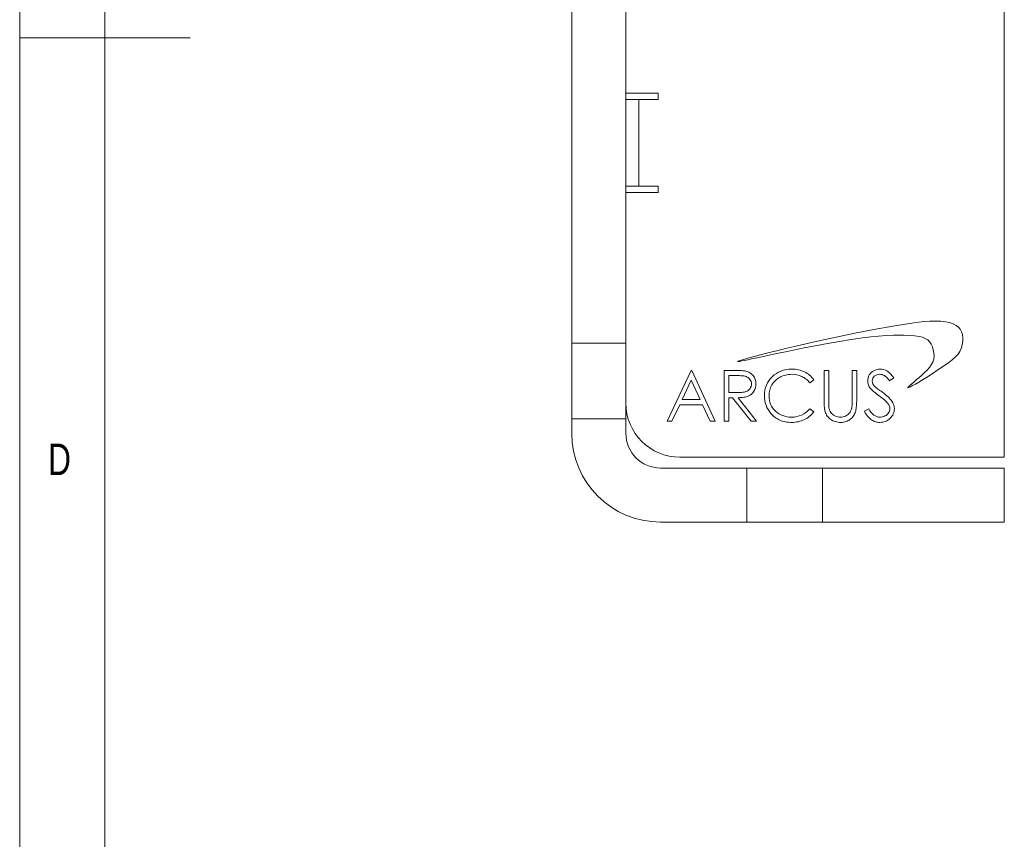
# Model space of a CAD drawing. Header units: inches. Extents: x 0.2 to 16.3, y 0.2 to 11.5.
# Tile 2 of 16: x 0.2 to 2.5, y 4 to 5.9. Entities that reach past the tile are written whole.
import ezdxf

# ---------------------------------------------------------------- set-up
doc = ezdxf.new("R2010")
doc.units = ezdxf.units.IN
doc.header["$MEASUREMENT"] = 0
doc.styles.add('SLDTEXTSTYLE0', font='TXT', dxfattribs={"width": 0.75})

msp = doc.modelspace()

# ---------------------------------------------------------------- linework, layer by layer
at = {"color": 7, "linetype": 'Continuous', "lineweight": 0}
for p, q in [((0.1969, 11.4961), (0.1969, 0.1969)), ((0.3937, 11.2992), (0.3937, 0.3937)), ((0.1969, 5.8465), (0.5906, 5.8465))]:
    msp.add_line(p, q, dxfattribs=at)
at = {"color": 7, "linetype": 'Continuous', "lineweight": 15}
for p, q in [((2.4732, 7.6767), (2.4732, 4.8767)), ((1.4732, 7.3667), (1.4732, 5.1407)), ((1.5982, 7.3667), (1.5982, 5.7037)), ((1.6732, 5.7187), (1.5982, 5.7187)), ((1.6732, 5.7037), (1.6732, 5.7187)), ((1.5982, 5.7037), (1.6282, 5.7037)), ((1.5982, 5.7037), (1.5982, 5.5037)), ((1.6282, 5.7037), (1.6282, 5.5037)), ((1.6582, 5.7037), (1.6282, 5.7037)), ((1.6582, 5.7037), (1.6732, 5.7037)), ((1.6282, 5.5037), (1.5982, 5.5037)), ((1.5982, 5.5037), (1.5982, 5.1407)), ((1.5982, 5.4887), (1.6732, 5.4887)), ((1.6282, 5.5037), (1.6582, 5.5037)), ((1.6732, 5.5037), (1.6582, 5.5037)), ((1.6732, 5.4887), (1.6732, 5.5037)), ((2.287, 5.1902), (2.264, 5.1875)), ((2.3008, 5.1912), (2.287, 5.1902)), ((2.314, 5.1916), (2.3008, 5.1912)), ((2.3262, 5.1912), (2.314, 5.1916)), ((2.3375, 5.19), (2.3262, 5.1912)), ((2.1715, 5.172), (2.1275, 5.1634)), ((2.2156, 5.1799), (2.1715, 5.172)), ((2.2401, 5.1839), (2.2156, 5.1799)), ((2.264, 5.1875), (2.2401, 5.1839)), ((2.3476, 5.1878), (2.3375, 5.19)), ((2.3564, 5.1845), (2.3476, 5.1878)), ((2.3622, 5.1813), (2.3564, 5.1845)), ((2.3672, 5.1772), (2.3622, 5.1813)), ((2.3712, 5.1724), (2.3672, 5.1772)), ((2.3743, 5.1668), (2.3712, 5.1724)), ((2.059, 5.149), (2.0346, 5.1436)), ((2.0843, 5.1545), (2.059, 5.149)), ((2.1275, 5.1634), (2.0843, 5.1545)), ((2.092, 5.1445), (2.1192, 5.1489)), ((2.1192, 5.1489), (2.1451, 5.1526)), ((2.1451, 5.1526), (2.1644, 5.1549)), ((2.1644, 5.1549), (2.1825, 5.1567)), ((2.1825, 5.1567), (2.2, 5.1579)), ((2.2, 5.1579), (2.2171, 5.1585)), ((2.2171, 5.1585), (2.2288, 5.1587)), ((2.2288, 5.1587), (2.2408, 5.1585)), ((2.2408, 5.1585), (2.253, 5.1581)), ((2.253, 5.1581), (2.2655, 5.1573)), ((2.2655, 5.1573), (2.2774, 5.1556)), ((2.2774, 5.1556), (2.2843, 5.1539)), ((2.2843, 5.1539), (2.2905, 5.1514)), ((2.2905, 5.1514), (2.2961, 5.1479)), ((2.2961, 5.1479), (2.3009, 5.143)), ((2.3763, 5.1603), (2.3743, 5.1668)), ((2.3759, 5.1364), (2.3771, 5.1447)), ((2.3773, 5.1528), (2.3763, 5.1603)), ((2.3771, 5.1447), (2.3773, 5.1528)), ((1.5982, 5.1407), (1.4732, 5.1407)), ((1.4732, 5.1407), (1.4732, 4.9657)), ((1.5982, 5.1407), (1.5982, 4.9657)), ((1.9475, 5.123), (1.9294, 5.1185)), ((1.9671, 5.1278), (1.9475, 5.123)), ((1.9884, 5.1329), (1.9671, 5.1278)), ((1.9712, 5.1214), (1.9923, 5.1257)), ((2.011, 5.1382), (1.9884, 5.1329)), ((1.9923, 5.1257), (2.014, 5.1301)), ((2.0346, 5.1436), (2.011, 5.1382)), ((2.014, 5.1301), (2.0362, 5.1344)), ((2.0362, 5.1344), (2.0642, 5.1396)), ((2.0642, 5.1396), (2.092, 5.1445)), ((2.3009, 5.143), (2.3042, 5.138)), ((2.3042, 5.138), (2.3069, 5.1319)), ((2.3069, 5.1319), (2.309, 5.1251)), ((2.309, 5.1251), (2.3103, 5.118)), ((2.3704, 5.1211), (2.3737, 5.1284)), ((2.3737, 5.1284), (2.3759, 5.1364)), ((1.8599, 5.0994), (1.8581, 5.0987)), ((1.8631, 5.1004), (1.8599, 5.0994)), ((1.8616, 5.0983), (1.8663, 5.0992)), ((1.8674, 5.1017), (1.8631, 5.1004)), ((1.8663, 5.0992), (1.8725, 5.1004)), ((1.8734, 5.1035), (1.8674, 5.1017)), ((1.8725, 5.1004), (1.8799, 5.102)), ((1.8805, 5.1055), (1.8734, 5.1035)), ((1.8799, 5.102), (1.8885, 5.1038)), ((1.8889, 5.1078), (1.8805, 5.1055)), ((1.8885, 5.1038), (1.9015, 5.1066)), ((1.8983, 5.1104), (1.8889, 5.1078)), ((1.9129, 5.1142), (1.8983, 5.1104)), ((1.9015, 5.1066), (1.9162, 5.1097)), ((1.9294, 5.1185), (1.9129, 5.1142)), ((1.9162, 5.1097), (1.9324, 5.1132)), ((1.9324, 5.1132), (1.9512, 5.1172)), ((1.9512, 5.1172), (1.9712, 5.1214)), ((2.3099, 5.1034), (2.3078, 5.0965)), ((2.3107, 5.111), (2.3099, 5.1034)), ((2.3103, 5.118), (2.3107, 5.111)), ((2.3447, 5.0959), (2.3529, 5.102)), ((2.3529, 5.102), (2.3599, 5.108)), ((2.3599, 5.108), (2.3658, 5.1142)), ((2.3658, 5.1142), (2.3704, 5.1211)), ((1.749, 5.0774), (1.6934, 4.9602)), ((1.7505, 5.0774), (1.749, 5.0774)), ((1.8045, 4.9602), (1.7505, 5.0774)), ((1.849, 5.0774), (1.8256, 5.0774)), ((1.8256, 5.0774), (1.8256, 4.9602)), ((1.8537, 5.0773), (1.849, 5.0774)), ((1.858, 5.0773), (1.8537, 5.0773)), ((1.8566, 5.098), (1.8565, 5.0979)), ((1.8565, 5.0979), (1.8565, 5.0978)), ((1.8565, 5.0978), (1.8565, 5.0978)), ((1.8565, 5.0978), (1.8568, 5.0977)), ((1.8569, 5.0982), (1.8566, 5.098)), ((1.8568, 5.0977), (1.8572, 5.0977)), ((1.8581, 5.0987), (1.8569, 5.0982)), ((1.8572, 5.0977), (1.8584, 5.0978)), ((1.8619, 5.0771), (1.858, 5.0773)), ((1.8584, 5.0978), (1.8616, 5.0983)), ((1.8654, 5.077), (1.8619, 5.0771)), ((1.8685, 5.0767), (1.8654, 5.077)), ((1.8713, 5.0765), (1.8685, 5.0767)), ((1.8736, 5.0761), (1.8713, 5.0765)), ((1.9627, 5.0779), (1.9569, 5.076)), ((1.9687, 5.0793), (1.9627, 5.0779)), ((1.9751, 5.0801), (1.9687, 5.0793)), ((1.9817, 5.0804), (1.9751, 5.0801)), ((1.9857, 5.0803), (1.9817, 5.0804)), ((1.9897, 5.08), (1.9857, 5.0803)), ((1.9935, 5.0794), (1.9897, 5.08)), ((1.9972, 5.0787), (1.9935, 5.0794)), ((2.0009, 5.0778), (1.9972, 5.0787)), ((2.0044, 5.0767), (2.0009, 5.0778)), ((2.0078, 5.0754), (2.0044, 5.0767)), ((2.0673, 5.0774), (2.0568, 5.0774)), ((2.0568, 5.0774), (2.0568, 5.0066)), ((2.0673, 5.0042), (2.0673, 5.0774)), ((2.1319, 5.0774), (2.1214, 5.0774)), ((2.1214, 5.0774), (2.1214, 5.0072)), ((2.1319, 5.0066), (2.1319, 5.0774)), ((2.1716, 5.0767), (2.1684, 5.0748)), ((2.175, 5.0783), (2.1716, 5.0767)), ((2.1787, 5.0795), (2.175, 5.0783)), ((2.1824, 5.0801), (2.1787, 5.0795)), ((2.1863, 5.0804), (2.1824, 5.0801)), ((2.1904, 5.0801), (2.1863, 5.0804)), ((2.1944, 5.0793), (2.1904, 5.0801)), ((2.1983, 5.078), (2.1944, 5.0793)), ((2.202, 5.0761), (2.1983, 5.078)), ((2.2945, 5.0782), (2.2883, 5.072)), ((2.2999, 5.0843), (2.2945, 5.0782)), ((2.3044, 5.0903), (2.2999, 5.0843)), ((2.3078, 5.0965), (2.3044, 5.0903)), ((2.3063, 5.0697), (2.3198, 5.0786)), ((2.3198, 5.0786), (2.3328, 5.0874)), ((2.3328, 5.0874), (2.3447, 5.0959)), ((1.7496, 5.0545), (1.7284, 5.0098)), ((1.7703, 5.0098), (1.7496, 5.0545)), ((1.8361, 5.0653), (1.8361, 5.0263)), ((1.858, 5.0653), (1.8361, 5.0653)), ((1.8611, 5.0653), (1.858, 5.0653)), ((1.864, 5.0652), (1.8611, 5.0653)), ((1.8666, 5.0651), (1.864, 5.0652)), ((1.869, 5.0648), (1.8666, 5.0651)), ((1.8712, 5.0645), (1.869, 5.0648)), ((1.8731, 5.0642), (1.8712, 5.0645)), ((1.8748, 5.0638), (1.8731, 5.0642)), ((1.8755, 5.0758), (1.8736, 5.0761)), ((1.8763, 5.0633), (1.8748, 5.0638)), ((1.8781, 5.0751), (1.8755, 5.0758)), ((1.879, 5.0621), (1.8763, 5.0633)), ((1.8805, 5.0742), (1.8781, 5.0751)), ((1.8813, 5.0606), (1.879, 5.0621)), ((1.8829, 5.0732), (1.8805, 5.0742)), ((1.8834, 5.0587), (1.8813, 5.0606)), ((1.885, 5.072), (1.8829, 5.0732)), ((1.8852, 5.0565), (1.8834, 5.0587)), ((1.8871, 5.0706), (1.885, 5.072)), ((1.8867, 5.0541), (1.8852, 5.0565)), ((1.8878, 5.0516), (1.8867, 5.0541)), ((1.8891, 5.069), (1.8871, 5.0706)), ((1.8909, 5.0673), (1.8891, 5.069)), ((1.8926, 5.0654), (1.8909, 5.0673)), ((1.8941, 5.0634), (1.8926, 5.0654)), ((1.8955, 5.0613), (1.8941, 5.0634)), ((1.8966, 5.059), (1.8955, 5.0613)), ((1.8975, 5.0566), (1.8966, 5.059)), ((1.8982, 5.0541), (1.8975, 5.0566)), ((1.8987, 5.0516), (1.8982, 5.0541)), ((1.9324, 5.0583), (1.9288, 5.0535)), ((1.9366, 5.0628), (1.9324, 5.0583)), ((1.9413, 5.0669), (1.9366, 5.0628)), ((1.9462, 5.0705), (1.9413, 5.0669)), ((1.9416, 5.0516), (1.9439, 5.0539)), ((1.9439, 5.0539), (1.9463, 5.0561)), ((1.9514, 5.0735), (1.9462, 5.0705)), ((1.9463, 5.0561), (1.9489, 5.0581)), ((1.9489, 5.0581), (1.9517, 5.06)), ((1.9569, 5.076), (1.9514, 5.0735)), ((1.9517, 5.06), (1.9547, 5.0617)), ((1.9547, 5.0617), (1.9577, 5.0632)), ((1.9577, 5.0632), (1.9608, 5.0646)), ((1.9608, 5.0646), (1.964, 5.0657)), ((1.964, 5.0657), (1.9673, 5.0667)), ((1.9673, 5.0667), (1.9706, 5.0674)), ((1.9706, 5.0674), (1.974, 5.0679)), ((1.974, 5.0679), (1.9775, 5.0682)), ((1.9775, 5.0682), (1.981, 5.0683)), ((1.981, 5.0683), (1.9874, 5.068)), ((1.9874, 5.068), (1.9935, 5.0671)), ((1.9935, 5.0671), (1.9993, 5.0655)), ((1.9993, 5.0655), (2.0049, 5.0634)), ((2.0049, 5.0634), (2.0076, 5.0621)), ((2.0076, 5.0621), (2.0102, 5.0606)), ((2.0112, 5.0739), (2.0078, 5.0754)), ((2.0102, 5.0606), (2.0127, 5.059)), ((2.0144, 5.0722), (2.0112, 5.0739)), ((2.0127, 5.059), (2.015, 5.0573)), ((2.0175, 5.0704), (2.0144, 5.0722)), ((2.015, 5.0573), (2.0173, 5.0554)), ((2.0173, 5.0554), (2.0195, 5.0533)), ((2.0204, 5.0683), (2.0175, 5.0704)), ((2.0232, 5.0662), (2.0204, 5.0683)), ((2.0258, 5.0638), (2.0232, 5.0662)), ((2.0236, 5.0488), (2.0328, 5.0559)), ((2.0283, 5.0613), (2.0258, 5.0638)), ((2.0306, 5.0587), (2.0283, 5.0613)), ((2.0328, 5.0559), (2.0306, 5.0587)), ((2.1577, 5.0567), (2.1574, 5.053)), ((2.1584, 5.0603), (2.1577, 5.0567)), ((2.1595, 5.0637), (2.1584, 5.0603)), ((2.1611, 5.0669), (2.1595, 5.0637)), ((2.1632, 5.0698), (2.1611, 5.0669)), ((2.1656, 5.0725), (2.1632, 5.0698)), ((2.1684, 5.0748), (2.1656, 5.0725)), ((2.1679, 5.0535), (2.1682, 5.0565)), ((2.1682, 5.0565), (2.1691, 5.0593)), ((2.1691, 5.0593), (2.1706, 5.0618)), ((2.1706, 5.0618), (2.1727, 5.064)), ((2.1727, 5.064), (2.1753, 5.0659)), ((2.1753, 5.0659), (2.1782, 5.0673)), ((2.1782, 5.0673), (2.1815, 5.0681)), ((2.1815, 5.0681), (2.1851, 5.0683)), ((2.1851, 5.0683), (2.188, 5.0682)), ((2.188, 5.0682), (2.1908, 5.0676)), ((2.1908, 5.0676), (2.1934, 5.0667)), ((2.1934, 5.0667), (2.1959, 5.0654)), ((2.1959, 5.0654), (2.1972, 5.0646)), ((2.1972, 5.0646), (2.1986, 5.0636)), ((2.1986, 5.0636), (2.2, 5.0623)), ((2.2, 5.0623), (2.2014, 5.0609)), ((2.2014, 5.0609), (2.203, 5.0593)), ((2.2038, 5.0749), (2.202, 5.0761)), ((2.203, 5.0593), (2.2046, 5.0575)), ((2.2057, 5.0736), (2.2038, 5.0749)), ((2.2046, 5.0575), (2.2062, 5.0555)), ((2.2076, 5.0719), (2.2057, 5.0736)), ((2.2062, 5.0555), (2.208, 5.0533)), ((2.2095, 5.0701), (2.2076, 5.0719)), ((2.208, 5.0533), (2.2175, 5.0605)), ((2.2115, 5.068), (2.2095, 5.0701)), ((2.2134, 5.0658), (2.2115, 5.068)), ((2.2155, 5.0632), (2.2134, 5.0658)), ((2.2175, 5.0605), (2.2155, 5.0632)), ((2.2697, 5.0552), (2.2641, 5.0504)), ((2.2756, 5.0604), (2.2697, 5.0552)), ((2.2754, 5.0503), (2.2838, 5.0554)), ((2.2818, 5.0659), (2.2756, 5.0604)), ((2.2883, 5.072), (2.2818, 5.0659)), ((2.2838, 5.0554), (2.293, 5.0611)), ((2.293, 5.0611), (2.3063, 5.0697)), ((1.8788, 5.0296), (1.8813, 5.0312)), ((1.8813, 5.0312), (1.8834, 5.0331)), ((1.8834, 5.0331), (1.8853, 5.0353)), ((1.8853, 5.0353), (1.8868, 5.0378)), ((1.8868, 5.0378), (1.8878, 5.0404)), ((1.8884, 5.0489), (1.8878, 5.0516)), ((1.8878, 5.0404), (1.8884, 5.0432)), ((1.8886, 5.0461), (1.8884, 5.0489)), ((1.8884, 5.0432), (1.8886, 5.0461)), ((1.8945, 5.0291), (1.8965, 5.0329)), ((1.8965, 5.0329), (1.898, 5.037)), ((1.898, 5.037), (1.8989, 5.0414)), ((1.899, 5.0488), (1.8987, 5.0516)), ((1.8989, 5.0414), (1.8991, 5.046)), ((1.8991, 5.046), (1.899, 5.0488)), ((1.9198, 5.0318), (1.9189, 5.0258)), ((1.9212, 5.0376), (1.9198, 5.0318)), ((1.9232, 5.0432), (1.9212, 5.0376)), ((1.9257, 5.0484), (1.9232, 5.0432)), ((1.9288, 5.0535), (1.9257, 5.0484)), ((1.9301, 5.0288), (1.9308, 5.032)), ((1.9308, 5.032), (1.9318, 5.0351)), ((1.9318, 5.0351), (1.9329, 5.0381)), ((1.9329, 5.0381), (1.9343, 5.041)), ((1.9343, 5.041), (1.9358, 5.0438)), ((1.9358, 5.0438), (1.9376, 5.0466)), ((1.9376, 5.0466), (1.9395, 5.0492)), ((1.9395, 5.0492), (1.9416, 5.0516)), ((2.0195, 5.0533), (2.0216, 5.0511)), ((2.0216, 5.0511), (2.0236, 5.0488)), ((2.1574, 5.053), (2.1575, 5.0507)), ((2.1575, 5.0507), (2.1578, 5.0483)), ((2.1578, 5.0483), (2.1583, 5.046)), ((2.1583, 5.046), (2.1591, 5.0438)), ((2.1591, 5.0438), (2.16, 5.0415)), ((2.16, 5.0415), (2.1611, 5.0394)), ((2.1611, 5.0394), (2.1624, 5.0373)), ((2.1624, 5.0373), (2.164, 5.0352)), ((2.164, 5.0352), (2.1651, 5.0339)), ((2.1651, 5.0339), (2.1666, 5.0323)), ((2.1666, 5.0323), (2.1684, 5.0307)), ((2.168, 5.0516), (2.1679, 5.0535)), ((2.1684, 5.0498), (2.168, 5.0516)), ((2.1688, 5.048), (2.1684, 5.0498)), ((2.1696, 5.0461), (2.1688, 5.048)), ((2.1706, 5.0443), (2.1696, 5.0461)), ((2.1719, 5.0424), (2.1706, 5.0443)), ((2.1736, 5.0404), (2.1719, 5.0424)), ((2.1756, 5.0384), (2.1736, 5.0404)), ((2.1764, 5.0377), (2.1756, 5.0384)), ((2.1775, 5.0368), (2.1764, 5.0377)), ((2.179, 5.0357), (2.1775, 5.0368)), ((2.1808, 5.0343), (2.179, 5.0357)), ((2.1829, 5.0328), (2.1808, 5.0343)), ((2.1854, 5.031), (2.1829, 5.0328)), ((2.1882, 5.029), (2.1854, 5.031)), ((2.2504, 5.0379), (2.2502, 5.0375)), ((2.2502, 5.0375), (2.2502, 5.0374)), ((2.2502, 5.0374), (2.2503, 5.0373)), ((2.2503, 5.0373), (2.2507, 5.0372)), ((2.251, 5.0387), (2.2504, 5.0379)), ((2.2507, 5.0372), (2.2512, 5.0373)), ((2.2521, 5.0399), (2.251, 5.0387)), ((2.2512, 5.0373), (2.2525, 5.0378)), ((2.255, 5.0426), (2.2521, 5.0399)), ((2.2525, 5.0378), (2.256, 5.0393)), ((2.2591, 5.0462), (2.255, 5.0426)), ((2.256, 5.0393), (2.2612, 5.0421)), ((2.2641, 5.0504), (2.2591, 5.0462)), ((2.2612, 5.0421), (2.2677, 5.0458)), ((2.2677, 5.0458), (2.2754, 5.0503)), ((1.7284, 5.0098), (1.7703, 5.0098)), ((1.8361, 5.0263), (1.8575, 5.0261)), ((1.8361, 4.9602), (1.8361, 5.0143)), ((1.8361, 5.0143), (1.8446, 5.0143)), ((1.8446, 5.0143), (1.8876, 4.9602)), ((1.8575, 5.0261), (1.8605, 5.0262)), ((1.8576, 5.0143), (1.8613, 5.0144)), ((1.9006, 4.9602), (1.8576, 5.0143)), ((1.8605, 5.0262), (1.8633, 5.0263)), ((1.8613, 5.0144), (1.8648, 5.0145)), ((1.8633, 5.0263), (1.8659, 5.0264)), ((1.8648, 5.0145), (1.868, 5.0148)), ((1.8659, 5.0264), (1.8684, 5.0267)), ((1.868, 5.0148), (1.8711, 5.0153)), ((1.8684, 5.0267), (1.8706, 5.027)), ((1.8706, 5.027), (1.8726, 5.0274)), ((1.8711, 5.0153), (1.874, 5.0158)), ((1.8726, 5.0274), (1.8744, 5.0278)), ((1.874, 5.0158), (1.8766, 5.0164)), ((1.8744, 5.0278), (1.876, 5.0283)), ((1.876, 5.0283), (1.8788, 5.0296)), ((1.8766, 5.0164), (1.8791, 5.0172)), ((1.8791, 5.0172), (1.8813, 5.0181)), ((1.8813, 5.0181), (1.8853, 5.0202)), ((1.8853, 5.0202), (1.8889, 5.0227)), ((1.8889, 5.0227), (1.892, 5.0257)), ((1.892, 5.0257), (1.8945, 5.0291)), ((1.9189, 5.0258), (1.9187, 5.0195)), ((1.9187, 5.0195), (1.9189, 5.0135)), ((1.9189, 5.0135), (1.9196, 5.0077)), ((1.9292, 5.0187), (1.9293, 5.0221)), ((1.9294, 5.0135), (1.9292, 5.0187)), ((1.9293, 5.0221), (1.9296, 5.0255)), ((1.9301, 5.0085), (1.9294, 5.0135)), ((1.9296, 5.0255), (1.9301, 5.0288)), ((1.9313, 5.0038), (1.9301, 5.0085)), ((2.1684, 5.0307), (2.1707, 5.0288)), ((2.1707, 5.0288), (2.1732, 5.0267)), ((2.1732, 5.0267), (2.1762, 5.0244)), ((2.1762, 5.0244), (2.1795, 5.0219)), ((2.1795, 5.0219), (2.1832, 5.0193)), ((2.1832, 5.0193), (2.1868, 5.0166)), ((2.1868, 5.0166), (2.1902, 5.014)), ((2.1914, 5.0267), (2.1882, 5.029)), ((2.1902, 5.014), (2.1933, 5.0115)), ((2.1952, 5.0239), (2.1914, 5.0267)), ((2.1933, 5.0115), (2.1961, 5.0091)), ((2.1987, 5.0212), (2.1952, 5.0239)), ((2.1961, 5.0091), (2.1986, 5.0068)), ((2.2019, 5.0186), (2.1987, 5.0212)), ((2.2047, 5.016), (2.2019, 5.0186)), ((2.2073, 5.0136), (2.2047, 5.016)), ((2.2095, 5.0112), (2.2073, 5.0136)), ((2.2115, 5.0089), (2.2095, 5.0112)), ((2.2131, 5.0066), (2.2115, 5.0089)), ((1.7049, 4.9602), (1.7227, 4.9978)), ((1.7227, 4.9978), (1.7758, 4.9978)), ((1.7758, 4.9978), (1.7931, 4.9602)), ((1.9196, 5.0077), (1.9207, 5.0021)), ((1.9207, 5.0021), (1.9224, 4.9968)), ((1.9224, 4.9968), (1.9245, 4.9917)), ((1.9245, 4.9917), (1.927, 4.9868)), ((1.927, 4.9868), (1.93, 4.9821)), ((1.9329, 4.9993), (1.9313, 5.0038)), ((1.935, 4.995), (1.9329, 4.9993)), ((1.9376, 4.9909), (1.935, 4.995)), ((1.9406, 4.987), (1.9376, 4.9909)), ((1.9441, 4.9834), (1.9406, 4.987)), ((2.0236, 4.9888), (2.0192, 4.9842)), ((2.0328, 4.9818), (2.0236, 4.9888)), ((2.0568, 5.0066), (2.0568, 5.0023)), ((2.0568, 5.0023), (2.0569, 4.9984)), ((2.0569, 4.9984), (2.0571, 4.9948)), ((2.0571, 4.9948), (2.0573, 4.9915)), ((2.0573, 4.9915), (2.0576, 4.9886)), ((2.0576, 4.9886), (2.058, 4.986)), ((2.058, 4.986), (2.0584, 4.9838)), ((2.0673, 5.0015), (2.0673, 5.0042)), ((2.0674, 4.9991), (2.0673, 5.0015)), ((2.0674, 4.997), (2.0674, 4.9991)), ((2.0675, 4.9952), (2.0674, 4.997)), ((2.0676, 4.9937), (2.0675, 4.9952)), ((2.0677, 4.9925), (2.0676, 4.9937)), ((2.0678, 4.9916), (2.0677, 4.9925)), ((2.0684, 4.9883), (2.0678, 4.9916)), ((2.0692, 4.9853), (2.0684, 4.9883)), ((2.0704, 4.9826), (2.0692, 4.9853)), ((2.1192, 4.986), (2.118, 4.9833)), ((2.1202, 4.989), (2.1192, 4.986)), ((2.1205, 4.9902), (2.1202, 4.989)), ((2.1207, 4.9918), (2.1205, 4.9902)), ((2.1209, 4.9936), (2.1207, 4.9918)), ((2.1211, 4.9957), (2.1209, 4.9936)), ((2.1212, 4.9982), (2.1211, 4.9957)), ((2.1213, 5.0009), (2.1212, 4.9982)), ((2.1214, 5.0039), (2.1213, 5.0009)), ((2.1214, 5.0072), (2.1214, 5.0039)), ((2.1296, 4.9837), (2.1302, 4.9865)), ((2.1302, 4.9865), (2.1307, 4.9893)), ((2.1307, 4.9893), (2.1311, 4.9924)), ((2.1311, 4.9924), (2.1315, 4.9957)), ((2.1315, 4.9957), (2.1317, 4.9991)), ((2.1317, 4.9991), (2.1318, 5.0028)), ((2.1318, 5.0028), (2.1319, 5.0066)), ((2.1598, 4.9888), (2.1499, 4.9828)), ((2.1626, 4.9842), (2.1598, 4.9888)), ((2.1986, 5.0068), (2.2008, 5.0047)), ((2.2008, 5.0047), (2.2027, 5.0026)), ((2.2027, 5.0026), (2.2043, 5.0006)), ((2.2043, 5.0006), (2.2061, 4.9977)), ((2.2061, 4.9977), (2.2074, 4.9949)), ((2.2074, 4.9949), (2.2082, 4.992)), ((2.2083, 4.9865), (2.2078, 4.9841)), ((2.2082, 4.992), (2.2085, 4.9891)), ((2.2085, 4.9891), (2.2083, 4.9865)), ((2.2157, 5.0022), (2.2131, 5.0066)), ((2.2175, 4.9978), (2.2157, 5.0022)), ((2.2186, 4.9934), (2.2175, 4.9978)), ((2.2184, 4.9827), (2.2188, 4.9858)), ((2.219, 4.9889), (2.2186, 4.9934)), ((2.2188, 4.9858), (2.219, 4.9889)), ((1.4732, 4.9657), (1.5982, 4.9657)), ((1.4732, 4.9317), (1.4732, 4.9657)), ((1.5982, 4.9657), (1.5982, 4.9317)), ((1.93, 4.9821), (1.9335, 4.9777)), ((1.9335, 4.9777), (1.9358, 4.9752)), ((1.9358, 4.9752), (1.9381, 4.9729)), ((1.9381, 4.9729), (1.9406, 4.9707)), ((1.9406, 4.9707), (1.9432, 4.9687)), ((1.9432, 4.9687), (1.9458, 4.9669)), ((1.9479, 4.9801), (1.9441, 4.9834)), ((1.9458, 4.9669), (1.9486, 4.9652)), ((1.952, 4.9772), (1.9479, 4.9801)), ((1.9486, 4.9652), (1.9515, 4.9637)), ((1.9515, 4.9637), (1.9544, 4.9623)), ((1.9564, 4.9748), (1.952, 4.9772)), ((1.961, 4.9728), (1.9564, 4.9748)), ((1.9658, 4.9712), (1.961, 4.9728)), ((1.9709, 4.9701), (1.9658, 4.9712)), ((1.9762, 4.9694), (1.9709, 4.9701)), ((1.9818, 4.9692), (1.9762, 4.9694)), ((1.9879, 4.9695), (1.9818, 4.9692)), ((1.9937, 4.9705), (1.9879, 4.9695)), ((1.9993, 4.972), (1.9937, 4.9705)), ((2.0047, 4.9741), (1.9993, 4.972)), ((2.0098, 4.9769), (2.0047, 4.9741)), ((2.0077, 4.9621), (2.011, 4.9636)), ((2.0147, 4.9802), (2.0098, 4.9769)), ((2.011, 4.9636), (2.0142, 4.9653)), ((2.0142, 4.9653), (2.0173, 4.9672)), ((2.0192, 4.9842), (2.0147, 4.9802)), ((2.0173, 4.9672), (2.0202, 4.9692)), ((2.0202, 4.9692), (2.023, 4.9714)), ((2.023, 4.9714), (2.0256, 4.9737)), ((2.0256, 4.9737), (2.0281, 4.9762)), ((2.0281, 4.9762), (2.0305, 4.9789)), ((2.0305, 4.9789), (2.0328, 4.9818)), ((2.0584, 4.9838), (2.0589, 4.9819)), ((2.0589, 4.9819), (2.0598, 4.9792)), ((2.0598, 4.9792), (2.061, 4.9766)), ((2.061, 4.9766), (2.0623, 4.9742)), ((2.0623, 4.9742), (2.0638, 4.9719)), ((2.0638, 4.9719), (2.0656, 4.9697)), ((2.0656, 4.9697), (2.0675, 4.9676)), ((2.0675, 4.9676), (2.0696, 4.9657)), ((2.0696, 4.9657), (2.072, 4.964)), ((2.0718, 4.9801), (2.0704, 4.9826)), ((2.0737, 4.9779), (2.0718, 4.9801)), ((2.072, 4.964), (2.0745, 4.9624)), ((2.0759, 4.9759), (2.0737, 4.9779)), ((2.0786, 4.974), (2.0759, 4.9759)), ((2.0816, 4.9724), (2.0786, 4.974)), ((2.0849, 4.971), (2.0816, 4.9724)), ((2.0882, 4.97), (2.0849, 4.971)), ((2.0916, 4.9694), (2.0882, 4.97)), ((2.0949, 4.9692), (2.0916, 4.9694)), ((2.0978, 4.9694), (2.0949, 4.9692)), ((2.1006, 4.9698), (2.0978, 4.9694)), ((2.1033, 4.9706), (2.1006, 4.9698)), ((2.106, 4.9717), (2.1033, 4.9706)), ((2.1086, 4.973), (2.106, 4.9717)), ((2.1109, 4.9746), (2.1086, 4.973)), ((2.113, 4.9764), (2.1109, 4.9746)), ((2.1124, 4.9613), (2.1148, 4.9627)), ((2.1149, 4.9785), (2.113, 4.9764)), ((2.1148, 4.9627), (2.117, 4.9644)), ((2.1166, 4.9808), (2.1149, 4.9785)), ((2.118, 4.9833), (2.1166, 4.9808)), ((2.117, 4.9644), (2.1192, 4.9662)), ((2.1192, 4.9662), (2.1211, 4.9681)), ((2.1211, 4.9681), (2.1229, 4.9701)), ((2.1229, 4.9701), (2.1245, 4.9722)), ((2.1245, 4.9722), (2.1259, 4.9743)), ((2.1259, 4.9743), (2.1271, 4.9766)), ((2.1271, 4.9766), (2.1281, 4.9789)), ((2.1281, 4.9789), (2.1289, 4.9812)), ((2.1289, 4.9812), (2.1296, 4.9837)), ((2.1499, 4.9828), (2.1518, 4.9795)), ((2.1518, 4.9795), (2.1537, 4.9764)), ((2.1537, 4.9764), (2.1556, 4.9736)), ((2.1556, 4.9736), (2.1576, 4.971)), ((2.1576, 4.971), (2.1597, 4.9686)), ((2.1597, 4.9686), (2.1618, 4.9666)), ((2.1618, 4.9666), (2.1639, 4.9647)), ((2.1656, 4.9802), (2.1626, 4.9842)), ((2.1639, 4.9647), (2.166, 4.9631)), ((2.1686, 4.9769), (2.1656, 4.9802)), ((2.166, 4.9631), (2.1683, 4.9617)), ((2.1718, 4.9741), (2.1686, 4.9769)), ((2.1751, 4.972), (2.1718, 4.9741)), ((2.1784, 4.9705), (2.1751, 4.972)), ((2.1819, 4.9695), (2.1784, 4.9705)), ((2.1855, 4.9692), (2.1819, 4.9695)), ((2.1886, 4.9694), (2.1855, 4.9692)), ((2.1916, 4.9699), (2.1886, 4.9694)), ((2.1945, 4.9708), (2.1916, 4.9699)), ((2.1973, 4.972), (2.1945, 4.9708)), ((2.1998, 4.9734), (2.1973, 4.972)), ((2.2021, 4.9752), (2.1998, 4.9734)), ((2.2013, 4.9609), (2.2041, 4.9625)), ((2.204, 4.9771), (2.2021, 4.9752)), ((2.2056, 4.9793), (2.204, 4.9771)), ((2.2041, 4.9625), (2.2067, 4.9644)), ((2.2069, 4.9816), (2.2056, 4.9793)), ((2.2067, 4.9644), (2.2092, 4.9667)), ((2.2078, 4.9841), (2.2069, 4.9816)), ((2.2092, 4.9667), (2.2115, 4.9691)), ((2.2115, 4.9691), (2.2135, 4.9716)), ((2.2135, 4.9716), (2.2152, 4.9742)), ((2.2152, 4.9742), (2.2165, 4.977)), ((2.2165, 4.977), (2.2176, 4.9798)), ((2.2176, 4.9798), (2.2184, 4.9827)), ((1.6934, 4.9602), (1.7049, 4.9602)), ((1.7931, 4.9602), (1.8045, 4.9602)), ((1.8256, 4.9602), (1.8361, 4.9602)), ((1.8876, 4.9602), (1.9006, 4.9602)), ((1.9544, 4.9623), (1.9575, 4.9611)), ((1.9575, 4.9611), (1.9607, 4.9601)), ((1.9607, 4.9601), (1.9639, 4.9592)), ((1.9639, 4.9592), (1.9673, 4.9585)), ((1.9673, 4.9585), (1.9708, 4.9579)), ((1.9708, 4.9579), (1.9744, 4.9576)), ((1.9744, 4.9576), (1.978, 4.9573)), ((1.978, 4.9573), (1.9818, 4.9572)), ((1.9818, 4.9572), (1.9858, 4.9573)), ((1.9858, 4.9573), (1.9897, 4.9576)), ((1.9897, 4.9576), (1.9935, 4.9581)), ((1.9935, 4.9581), (1.9972, 4.9588)), ((1.9972, 4.9588), (2.0008, 4.9597)), ((2.0008, 4.9597), (2.0043, 4.9608)), ((2.0043, 4.9608), (2.0077, 4.9621)), ((2.0745, 4.9624), (2.0771, 4.961)), ((2.0771, 4.961), (2.0799, 4.9599)), ((2.0799, 4.9599), (2.0828, 4.9589)), ((2.0828, 4.9589), (2.0858, 4.9582)), ((2.0858, 4.9582), (2.0889, 4.9576)), ((2.0889, 4.9576), (2.0921, 4.9573)), ((2.0921, 4.9573), (2.0955, 4.9572)), ((2.0955, 4.9572), (2.0986, 4.9573)), ((2.0986, 4.9573), (2.1016, 4.9577)), ((2.1016, 4.9577), (2.1045, 4.9582)), ((2.1045, 4.9582), (2.1072, 4.959)), ((2.1072, 4.959), (2.1098, 4.96)), ((2.1098, 4.96), (2.1124, 4.9613)), ((2.1683, 4.9617), (2.1705, 4.9605)), ((2.1705, 4.9605), (2.1729, 4.9595)), ((2.1729, 4.9595), (2.1753, 4.9587)), ((2.1753, 4.9587), (2.1777, 4.958)), ((2.1777, 4.958), (2.1803, 4.9576)), ((2.1803, 4.9576), (2.1829, 4.9573)), ((2.1829, 4.9573), (2.1855, 4.9572)), ((2.1855, 4.9572), (2.189, 4.9574)), ((2.189, 4.9574), (2.1922, 4.9578)), ((2.1922, 4.9578), (2.1954, 4.9586)), ((2.1954, 4.9586), (2.1984, 4.9596)), ((2.1984, 4.9596), (2.2013, 4.9609)), ((2.4132, 4.8767), (1.7232, 4.8767)), ((2.4132, 4.8767), (1.7232, 4.8767)), ((2.4732, 4.8767), (2.4132, 4.8767)), ((2.4132, 4.8767), (2.4432, 4.8767)), ((1.6782, 4.8517), (1.8782, 4.8517)), ((1.8782, 4.8517), (1.8782, 4.7267)), ((1.8782, 4.8517), (2.0532, 4.8517)), ((2.0532, 4.8517), (2.0532, 4.7267)), ((2.0532, 4.8517), (2.4732, 4.8517)), ((2.4732, 4.7267), (2.4732, 4.8517)), ((1.6782, 4.7267), (1.8782, 4.7267)), ((1.8782, 4.7267), (2.0532, 4.7267)), ((2.0532, 4.7267), (2.4732, 4.7267))]:
    msp.add_line(p, q, dxfattribs=at)
for centre, radius in [((1.7232, 5.0017), 0.125), ((1.6782, 4.9317), 0.205), ((1.6782, 4.9317), 0.08)]:
    msp.add_arc(centre, radius, 180, 270, dxfattribs=at)

# ---------------------------------------------------------------- texts
at = {"color": 7, "linetype": 'Continuous', "lineweight": 0, "insert": (0.2625, 4.9082), "char_height": 0.0729, "attachment_point": 1, "style": 'SLDTEXTSTYLE0'}
msp.add_mtext('D', dxfattribs=at)

doc.saveas('drawing.dxf')
